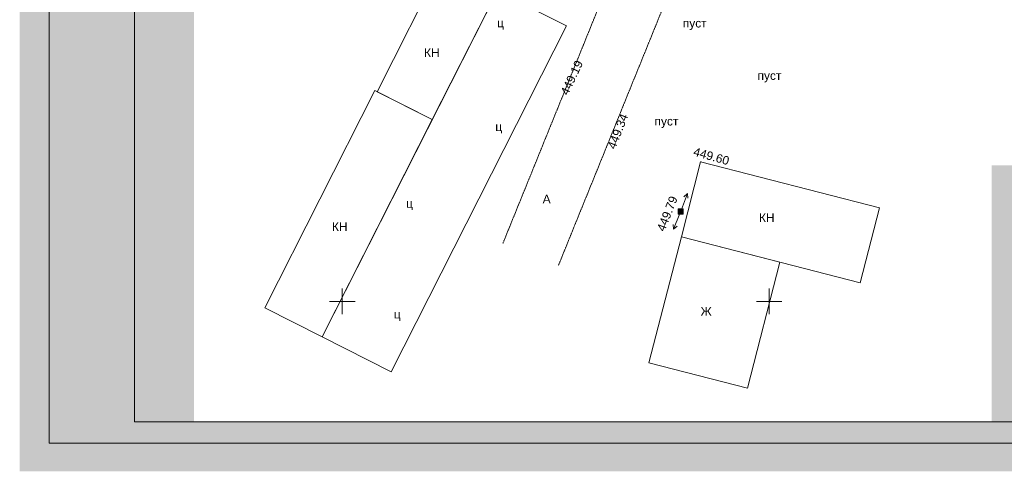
# Model space of a CAD drawing. Header units: millimetres. Extents: x 918404 to 1362154, y 4120617 to 4364104.
# Tile 118 of 256: x 984009 to 1007075, y 4225729 to 4236314. Entities that reach past the tile are written whole.
import ezdxf

# ---------------------------------------------------------------- set-up
doc = ezdxf.new("R2010")
doc.units = ezdxf.units.MM
doc.header["$MEASUREMENT"] = 0
doc.linetypes.add('Д_ТРОТ_ТРУБА', pattern=[1.5, 0.75, -0.75])
for name, color, linetype, lineweight in [('(001) Сетка_Ном._пера__132', 132, 'Continuous', 18), ('(007) Здания_Ном._пера__7', 7, 'Continuous', 18), ('(008) Скульптуры_Ном._пера__7', 7, 'Continuous', 18), ('(022) Возд. Линии_Ном._пера__240', 240, 'Continuous', 18), ('(022) Возд. Линии_Ном._пера__7', 7, 'Continuous', 18), ('(025) Дорога_Ном._пера__7', 7, 'Continuous', 18), ('0_Ном._пера__174', 174, 'Continuous', 18), ('0_Ном._пера__255', 255, 'Continuous', 18), ('0_Ном._пера__7', 7, 'Continuous', 18), ('ВЫСОТА_Ном._пера__7', 7, 'Continuous', 18), ('ТОЧКИ_Ном._пера__5', 5, 'Continuous', 18)]:
    doc.layers.add(name, color=color, linetype=linetype, lineweight=lineweight)
doc.styles.add('СГЕНЕРИР_СТИЛЬ_1', font='arial.ttf')

msp = doc.modelspace()

# ---------------------------------------------------------------- hatches: boundary and pattern name
at = {"layer": '(022) Возд. Линии_Ном._пера__240', "linetype": 'Continuous'}
h = msp.add_hatch(color=256, dxfattribs=at)
h.paths.add_polyline_path([(999553.3, 4231879.6), (999433.3, 4231879.6), (999433.3, 4231759.6), (999553.3, 4231759.6)])
h.paths.add_polyline_path([(999483.3, 4231819.6, -1.0000337), (999503.3, 4231819.6, -1)], flags=0)
at = {"layer": '(022) Возд. Линии_Ном._пера__7', "linetype": 'Continuous'}
msp.add_hatch(color=256, dxfattribs=at).paths.add_polyline_path([(999500.6, 4231812.7, 1), (999486, 4231826.4, 1)])
at = {"layer": '0_Ном._пера__255', "linetype": 'Continuous'}
h = msp.add_hatch(color=256, dxfattribs=at)
h.paths.add_polyline_path([(984008.6, 4256735.6), (984008.6, 4225729.3), (1027388.1, 4225729.3), (1027388.1, 4256735.6)])
h.paths.add_polyline_path([(988092.7, 4226891.6), (988092.7, 4254335.7), (1011993.6, 4254335.7), (1011993.6, 4246766.4), (1013230.7, 4246766.4), (1013230.7, 4232899.9), (1006775.5, 4232899.9), (1006775.5, 4226891.6)], flags=0)

# ---------------------------------------------------------------- linework, layer by layer
at = {"layer": '(001) Сетка_Ном._пера__132', "linetype": 'Continuous'}
for p, q in [((991565.9, 4230012.1), (991565.9, 4229412.1)), ((1001565.9, 4230012.1), (1001565.9, 4229412.1)), ((991265.9, 4229712.1), (991865.9, 4229712.1)), ((1001265.9, 4229712.1), (1001865.9, 4229712.1))]:
    msp.add_line(p, q, dxfattribs=at)
at = {"layer": '(022) Возд. Линии_Ном._пера__7', "linetype": 'Continuous'}
for p, q in [((999510.7, 4231865.8), (999651.8, 4232240.1)), ((999651.8, 4232240.1), (999569.7, 4232164.1)), ((999651.8, 4232240.1), (999663.3, 4232128.8)), ((999474.5, 4231772.8), (999325.4, 4231401.6)), ((999325.4, 4231401.6), (999316.3, 4231513.1)), ((999325.4, 4231401.6), (999409.1, 4231475.8))]:
    msp.add_line(p, q, dxfattribs=at)
at = {"layer": '(022) Возд. Линии_Ном._пера__7', "linetype": 'Continuous', "flags": 128}
msp.add_lwpolyline([(999433.3, 4231759.6), (999553.3, 4231759.6), (999553.3, 4231879.6), (999433.3, 4231879.6)], close=True, dxfattribs=at)
at = {"layer": '(022) Возд. Линии_Ном._пера__7', "linetype": 'Continuous'}
msp.add_circle((999493.3, 4231819.6), 10, dxfattribs=at)
at = {"layer": '0_Ном._пера__174', "linetype": 'Continuous', "flags": 128}
for points in [[(984699.3, 4226391.6), (984699.3, 4255671.6), (1026699.3, 4255671.6), (1026699.3, 4226391.6)], [(986699.3, 4255171.6), (1026199.3, 4255171.6), (1026199.3, 4226891.6), (986699.3, 4226891.6)]]:
    msp.add_lwpolyline(points, close=True, dxfattribs=at)
at = {"layer": '0_Ном._пера__7', "linetype": 'Д_ТРОТ_ТРУБА', "flags": 128}
for points in [[(1004502.2, 4253221), (1002296.8, 4248017.7), (1000970.5, 4244985.1), (996799.8, 4234699.9), (995330, 4231075.2)], [(1005791.2, 4252674.7), (1003582.7, 4247464.1), (1002260.8, 4244441.4), (998097.2, 4234173.9), (996627.4, 4230549.1)]]:
    msp.add_lwpolyline(points, dxfattribs=at)
at = {"layer": '0_Ном._пера__7', "linetype": 'Continuous', "flags": 128}
for points in [[(995199.6, 4236988.5), (993672.7, 4233972.3), (992380.6, 4234626.4), (993907.5, 4237642.6)], [(995199.6, 4236988.5), (991096.2, 4228882.7), (992714.2, 4228063.6), (996817.6, 4236169.4)], [(993672.7, 4233972.3), (991096.2, 4228882.7), (989752.3, 4229563), (992328.8, 4234652.6)], [(999961.2, 4232979.5), (1004151.2, 4231901.8), (1003699, 4230143.4), (999508.9, 4231221.1)], [(999508.9, 4231221.1), (1001817.3, 4230627.4), (1001057.9, 4227674.8), (998749.5, 4228268.6)]]:
    msp.add_lwpolyline(points, close=True, dxfattribs=at)
at = {"layer": 'ТОЧКИ_Ном._пера__5', "linetype": 'Continuous'}
for p, q in [((997041.5, 4235320.5), (997051.5, 4235320.5)), ((998097.2, 4234173.9), (998107.2, 4234173.9)), ((999961.2, 4232979.5), (999971.2, 4232979.5)), ((999493.3, 4231819.6), (999503.3, 4231819.6))]:
    msp.add_line(p, q, dxfattribs=at)

# ---------------------------------------------------------------- texts
at = {"layer": '(007) Здания_Ном._пера__7', "linetype": 'Continuous', "char_height": 200, "attachment_point": 7, "style": 'СГЕНЕРИР_СТИЛЬ_1'}
for s, insert in [('{КН}', (993481.2, 4235438.6)), ('{КН}', (1001328.2, 4231572.8)), ('{КН}', (991323, 4231364.9)), ('{Ж}', (999960.7, 4229377.5))]:
    msp.add_mtext(s, dxfattribs=dict(at, insert=insert))
at = {"layer": '(008) Скульптуры_Ном._пера__7', "linetype": 'Continuous', "char_height": 200, "attachment_point": 7, "style": 'СГЕНЕРИР_СТИЛЬ_1'}
for insert in [(999543.6, 4236071.1), (1001293.8, 4234842.9), (998880.7, 4233773.8)]:
    msp.add_mtext('{пуст}', dxfattribs=dict(at, insert=insert))
at = {"layer": '(025) Дорога_Ном._пера__7', "linetype": 'Continuous', "char_height": 200, "attachment_point": 7, "style": 'СГЕНЕРИР_СТИЛЬ_1'}
for s, insert in [('{ц}', (995192.6, 4236080.3)), ('{ц}', (995150.4, 4233647.8)), ('{A}', (996260.6, 4232011.5)), ('{ц}', (993058.7, 4231850.3)), ('{ц}', (992774.1, 4229252.8))]:
    msp.add_mtext(s, dxfattribs=dict(at, insert=insert))
at = {"layer": 'ВЫСОТА_Ном._пера__7', "linetype": 'Continuous', "char_height": 200, "attachment_point": 4, "style": 'СГЕНЕРИР_СТИЛЬ_1'}
for s, insert, rotation in [('{449.19}', (996761.6, 4234567.5), 64.99015), ('{449.34}', (997868.9, 4233297.6), 68.98462), ('{449.60}', (999801.1, 4233228.5), 344.27651), ('{449.79}', (999022, 4231369.6), 68.47694)]:
    msp.add_mtext(s, dxfattribs=dict(at, insert=insert, rotation=rotation))

doc.saveas('drawing.dxf')
